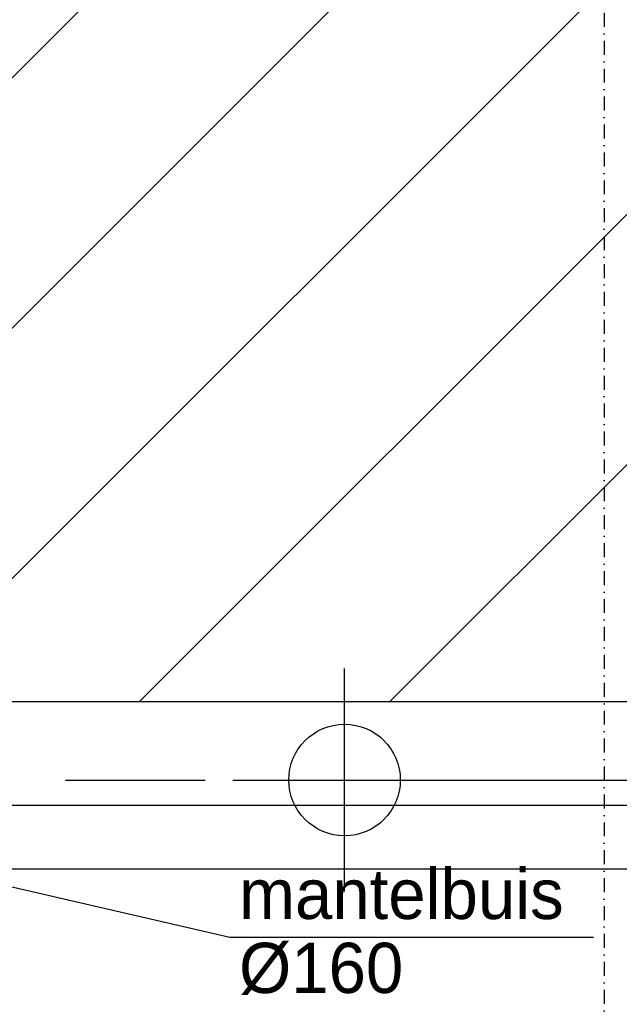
# Model space of a CAD drawing. Extents: x 9010 to 343255, y 15280 to 659207.
# Tile 22 of 76: x 85688 to 87838, y 25023 to 28554. Entities that reach past the tile are written whole.
import ezdxf

# ---------------------------------------------------------------- set-up
doc = ezdxf.new("R2010")
doc.units = 0
doc.header["$LTSCALE"] = 100
for name, pattern in [('CENTER2', [11.25, 7.5, -1.25, 1.25, -1.25]), ('CENTERX2', [40, 25, -5, 5, -5]), ('DASHDOT', [1, 0.5, -0.25, 0, -0.25])]:
    doc.linetypes.add(name, pattern=pattern)
for name, color, linetype in [('15', 6, 'CONTINUOUS'), ('21', 11, 'CONTINUOUS'), ('BOUW', 8, 'CONTINUOUS'), ('PAAL_CONT', 1, 'CONTINUOUS'), ('PAAL_HART', 7, 'CONTINUOUS'), ('PAAL_TEKST', 2, 'CONTINUOUS'), ('STRAMIEN', 1, 'CENTER2'), ('WL570---_TOEVOER', 3, 'CONTINUOUS'), ('WM521---', 1, 'CONTINUOUS')]:
    doc.layers.add(name, color=color, linetype=linetype)
doc.styles.add('BURO-018', font='BUROFONT.shx', dxfattribs={"height": 180})
doc.styles.add('VAR', font='STRUCT01.shx')

# ---------------------------------------------------------------- blocks, each defined once
blk = doc.blocks.new('K-PAAL8')
at = {"layer": 'PAAL_CONT'}
blk.add_circle((0, 0), 0.5, dxfattribs=at)
at = {"layer": 'PAAL_HART'}
for p, q in [((0, -1), (0, 1)), ((-1, 0), (1, 0))]:
    blk.add_line(p, q, dxfattribs=at)
at = {"layer": 'PAAL_TEKST', "style": 'VAR', "flags": 1}
for tag, p in [('AFHAKHOOGTE', (0.4015, 0.5157)), ('INHEINIVO', (0.4015, 0.2007)), ('LENGTE', (0.4015, -0.1143)), ('NUMMER', (0.4015, -0.4293))]:
    blk.add_attdef(tag, p, '', height=0.2, dxfattribs=at)

msp = doc.modelspace()

# ---------------------------------------------------------------- hatches: boundary and pattern name
at = {"layer": '15'}
h = msp.add_hatch(dxfattribs=at)
h.set_pattern_fill('ANSI31', color=8, scale=200, style=0)
h.set_pattern_definition([(45, (32852.9, 25827.6), (-449.013, 449.013), [])])
h.paths.add_polyline_path([(83532.9, 52927.6), (89143.2, 52927.6), (89143.2, 54927.6), (83532.9, 54927.6), (83532.9, 59077.6), (65252.9, 59077.6), (65252.9, 83077.6), (67752.9, 83077.6), (67752.9, 61277.6), (72752.9, 61277.6), (72752.9, 66021.3), (73678.4, 66021.3), (73678.4, 73400.3), (76678.4, 73400.3), (76678.4, 61277.6), (82952.9, 61277.6), (82952.9, 81942.7), (87952.9, 81942.7), (87952.9, 70627.6), (93268.6, 70627.6), (93268.6, 61027.6), (99172.9, 61027.6), (99172.9, 58527.6), (93268.6, 58527.6), (93268.6, 52927.6), (99022.9, 52927.6), (99022.9, 49227.6), (93268.6, 49227.6), (93268.6, 42227.6), (99022.9, 42227.6), (99022.9, 39227.6), (93722.9, 39227.6), (93722.9, 36227.6), (99022.9, 36227.6), (99022.9, 33227.6), (93722.9, 33227.6), (93722.9, 26257.8), (90152.9, 26257.8), (90152.9, 26107.6), (83532.9, 26107.6), (83532.9, 39227.6), (88032.9, 39227.6), (88032.9, 49227.6), (83532.9, 49227.6)])

# ---------------------------------------------------------------- linework, layer by layer
at = {"layer": '21', "linetype": 'DASHDOT'}
msp.add_line((87783.3, 29279.5), (87783.3, 22490.8), dxfattribs=at)
at = {"layer": 'BOUW', "linetype": 'CONTINUOUS'}
for p, q in [((83162.9, 25737.6), (90612.9, 25737.6)), ((89953.1, 25507.6), (82932.9, 25507.6))]:
    msp.add_line(p, q, dxfattribs=at)
for points in [[(90152.9, 26107.6), (83532.9, 26107.6), (83532.9, 54327.6), (89142.9, 54327.6)], [(93268.6, 49227.6), (93268.6, 42227.6), (99022.9, 42227.6), (99022.9, 39227.6), (93722.9, 39227.6), (93722.9, 36227.6), (99022.9, 36227.6), (99022.9, 33227.6), (93722.9, 33227.6), (93722.9, 26257.8), (90152.9, 26257.8), (90152.9, 26107.6), (83532.9, 26107.6), (83532.9, 39227.6), (88032.9, 39227.6), (88032.9, 49227.6)]]:
    msp.add_lwpolyline(points, dxfattribs=at)
at = {"layer": 'STRAMIEN', "linetype": 'CENTERX2'}
msp.add_lwpolyline([(78852.9, 25827.6), (100352.9, 25827.6)], dxfattribs=at)
at = {"layer": 'WL570---_TOEVOER', "color": 1}
msp.add_line((84115, 25801.8), (86441.6, 25263.5), dxfattribs=at)
at = {"layer": 'WM521---'}
msp.add_line((86441.6, 25263.5), (87745.5, 25263.5), dxfattribs=at)

# ---------------------------------------------------------------- block references
at = {"layer": 'BOUW', "linetype": 'CONTINUOUS', "xscale": 400, "yscale": 400, "zscale": 400}
msp.add_blockref('K-PAAL8', (86852.9, 25827.6), dxfattribs=at)

# ---------------------------------------------------------------- texts
at = {"layer": 'WL570---_TOEVOER', "color": 1, "style": 'BURO-018'}
for s, p in [('mantelbuis', (86474.6, 25329.2)), ('%%C160', (86474.6, 25063.9))]:
    msp.add_text(s, height=180, dxfattribs=at).set_placement(p)

doc.saveas('drawing.dxf')
